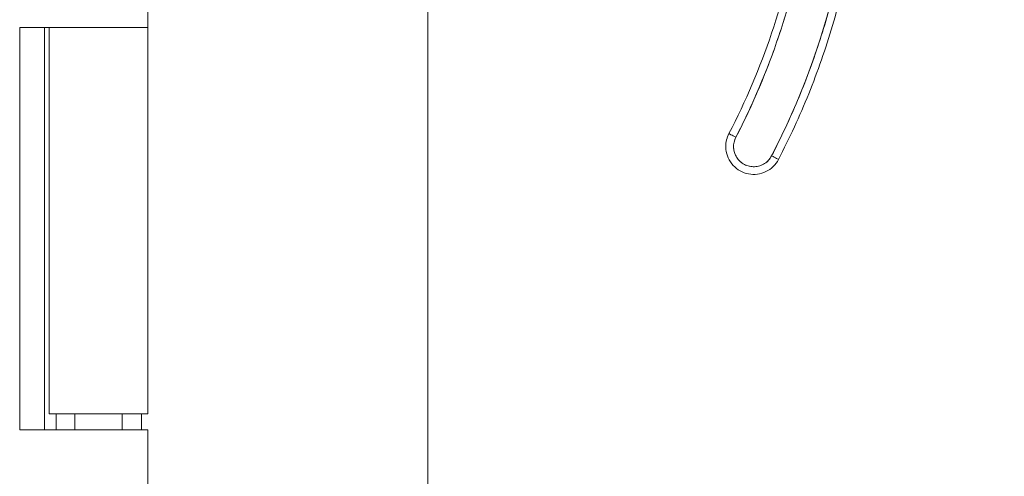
# Model space of a CAD drawing. Header units: inches. Extents: x 15 to 424, y 13 to 263.
# Tile 24 of 125: x 40.04 to 42.54, y 161.34 to 162.5. Entities that reach past the tile are written whole.
import ezdxf

# ---------------------------------------------------------------- set-up
doc = ezdxf.new("R2010")
doc.units = ezdxf.units.IN
doc.header["$LTSCALE"] = 26
doc.header["$MEASUREMENT"] = 0
doc.layers.add('Dimension (ANSI)', color=7, linetype='Continuous', lineweight=5)
doc.layers.add('Visible (ANSI)', color=7, linetype='Continuous', lineweight=5)
doc.styles.add('ROMANS', font='romans.shx')
doc.dimstyles.new('Default (ANSI)', dxfattribs={"dimscale": 26, "dimtxt": 0.08, "dimasz": 0.098425, "dimexe": 0.125, "dimexo": 0.0625, "dimgap": 0.031496, "dimtad": 0, "dimtih": 1, "dimtoh": 1, "dimrnd": 1e-08, "dimzin": 0, "dimdsep": 46, "dimtxsty": 'ROMANS', "dimcen": 0.09, "dimdle": 0.393701, "dimclrd": 256, "dimclre": 256, "dimclrt": 256, "dimadec": 0, "dimazin": 0, "dimtfac": 1.25, "dimtofl": 0, "dimtmove": 0, "dimatfit": 3, "dimfxl": 1, "dimtolj": 1, "dimtzin": 0, "dimlwd": -1, "dimlwe": -1, "dimarcsym": 0})

# ---------------------------------------------------------------- blocks, each defined once
blk = doc.blocks.new('*D14')
at = {"layer": 'Defpoints', "color": 0, "transparency": 16777216}
for p in [(40.3619, 192.4826), (40.3619, 136.4826), (54.1534, 136.4826)]:
    blk.add_point(p, dxfattribs=at)
at = {"layer": 'Dimension (ANSI)', "transparency": 16777216}
for p, q in [((41.9869, 192.4826), (57.4034, 192.4826)), ((54.1534, 189.9236), (54.1534, 169.1606)), ((54.1534, 139.0417), (54.1534, 158.5095)), ((41.9869, 136.4826), (57.4034, 136.4826))]:
    blk.add_line(p, q, dxfattribs=at)
for points in [[(53.7269, 189.9236), (54.5799, 189.9236), (54.1534, 192.4826)], [(53.7269, 139.0417), (54.5799, 139.0417), (54.1534, 136.4826)]]:
    blk.add_solid(points, dxfattribs=at)
at = {"layer": 'Dimension (ANSI)', "transparency": 16777216, "insert": (54.1534, 163.835), "char_height": 2.08, "attachment_point": 5, "style": 'ROMANS'}
blk.add_mtext('\\A1;56.00{\\PCONT.\\PHINGE}', dxfattribs=at)

msp = doc.modelspace()

# ---------------------------------------------------------------- linework, layer by layer
at = {"layer": 'Visible (ANSI)'}
for p, q in [((41.0723, 193.4514), (41.0723, 135.5138)), ((40.3619, 163.4626), (40.3619, 162.4826)), ((40.0371, 161.4626), (40.0371, 162.4826)), ((40.0373, 162.4826), (40.0371, 162.4826)), ((40.0373, 162.4826), (40.1153, 162.4826)), ((40.0998, 161.4626), (40.0998, 162.4826)), ((40.1119, 162.4826), (40.1119, 161.5026)), ((40.3619, 162.4826), (40.1153, 162.4826)), ((40.1153, 162.4826), (40.3619, 162.4826)), ((40.3619, 162.4826), (40.3619, 161.5026)), ((41.8366, 162.2137), (41.8366, 162.2134)), ((41.8286, 162.1807), (41.8286, 162.181)), ((40.3619, 161.5026), (40.1119, 161.5026)), ((40.1298, 161.5026), (40.1298, 161.4626)), ((40.1769, 161.4626), (40.1769, 161.5026)), ((40.2969, 161.4626), (40.2969, 161.5026)), ((40.3458, 161.5026), (40.3458, 161.4626)), ((40.0371, 161.4626), (40.0373, 161.4626)), ((40.1153, 161.4626), (40.0373, 161.4626)), ((40.1153, 161.4626), (40.3619, 161.4626)), ((40.3619, 161.4626), (40.3619, 160.4826))]:
    msp.add_line(p, q, dxfattribs=at)
for centre, radius, end in [((41.8994, 162.181), 0.0709, 180), ((41.8994, 162.1807), 0.0709, 180), ((41.8994, 162.1807), 0.0709, 180), ((41.8994, 162.1807), 0.0512, 332.5366)]:
    msp.add_arc(centre, radius, 152.5366, end, dxfattribs=at)
for centre, major_axis, ratio, start_param, end_param in [((40.2646, 163.0304), (1.8937, 0), 0.999999, 5.803859, 6.295998), ((40.2646, 163.0305), (1.7717, 0), 0.999999, 5.803859, 6.116264), ((40.2646, 163.0304), (1.7913, 0), 0.999999, 5.803859, 6.116264), ((41.854, 162.2043), (-0.0175, 0.0091), 0.00113, 0.000587, 1.571384), ((41.854, 162.2043), (-0.0175, 0.0091), 0.00113, 0.000587, 1.571389), ((41.9449, 162.1571), (0.0175, -0.0091), 0.00113, 4.712971, 6.283773), ((41.9449, 162.1571), (0.0175, -0.0091), 0.00113, 4.712976, 6.283773)]:
    msp.add_ellipse(centre, major_axis=major_axis, ratio=ratio, start_param=start_param, end_param=end_param, dxfattribs=at)
for points, knots in [([(41.9449, 162.1571), (41.9688, 162.2031), (41.9907, 162.2499), (42.0107, 162.2976), (42.0307, 162.3453), (42.0488, 162.3939), (42.0649, 162.4432), (42.081, 162.4924), (42.095, 162.5423), (42.107, 162.5927), (42.1189, 162.6431), (42.1289, 162.694), (42.1367, 162.7452), (42.1445, 162.7964), (42.1502, 162.848), (42.1537, 162.8996), (42.1573, 162.9512), (42.1588, 163.0029), (42.1581, 163.0547)], [0, 0, 0, 0, 0.166667, 0.166667, 0.166667, 0.333333, 0.333333, 0.333333, 0.5, 0.5, 0.5, 0.666667, 0.666667, 0.666667, 0.833333, 0.833333, 0.833333, 1, 1, 1, 1]), ([(42.1779, 163.0305), (42.1779, 162.9693), (42.175, 162.9082), (42.1633, 162.7865), (42.1545, 162.7259), (42.1312, 162.6058), (42.1167, 162.5464), (42.082, 162.4291), (42.0619, 162.3713), (42.0161, 162.2579), (41.9905, 162.2023), (41.9623, 162.1481)], [0.0000001, 0.0000001, 0.0000001, 0.0000001, 0.0958654, 0.0958654, 0.1917307, 0.1917307, 0.287596, 0.287596, 0.3834613, 0.3834613, 0.4793266, 0.4793266, 0.4793266, 0.4793266]), ([(42.031, 162.7328), (42.0232, 162.6868), (42.0137, 162.6412), (42.0024, 162.596), (41.9911, 162.5508), (41.978, 162.5059), (41.9632, 162.4617), (41.9484, 162.4174), (41.9318, 162.3737), (41.9136, 162.3308), (41.8954, 162.2879), (41.8756, 162.2457), (41.854, 162.2043)], [0, 0, 0, 0, 0.25, 0.25, 0.25, 0.5, 0.5, 0.5, 0.75, 0.75, 0.75, 1, 1, 1, 1]), ([(41.854, 162.2043), (41.8519, 162.2003), (41.8504, 162.1961), (41.8495, 162.1918), (41.8485, 162.1875), (41.8481, 162.183), (41.8483, 162.1785), (41.8485, 162.174), (41.8493, 162.1696), (41.8506, 162.1653), (41.852, 162.1611), (41.8539, 162.157), (41.8563, 162.1532), (41.8587, 162.1494), (41.8616, 162.146), (41.8649, 162.143), (41.8682, 162.1399), (41.8719, 162.1374), (41.8758, 162.1353), (41.8798, 162.1332), (41.884, 162.1317), (41.8884, 162.1307), (41.8928, 162.1298), (41.8973, 162.1294), (41.9017, 162.1296), (41.9062, 162.1298), (41.9106, 162.1306), (41.9149, 162.1319), (41.9191, 162.1333), (41.9232, 162.1352), (41.927, 162.1376), (41.9308, 162.14), (41.9342, 162.1429), (41.9372, 162.1462), (41.9402, 162.1495), (41.9427, 162.1531), (41.9449, 162.1571)], [0, 0, 0, 0, 0.083333, 0.083333, 0.083333, 0.166667, 0.166667, 0.166667, 0.25, 0.25, 0.25, 0.333333, 0.333333, 0.333333, 0.416667, 0.416667, 0.416667, 0.5, 0.5, 0.5, 0.583333, 0.583333, 0.583333, 0.666667, 0.666667, 0.666667, 0.75, 0.75, 0.75, 0.833333, 0.833333, 0.833333, 0.916667, 0.916667, 0.916667, 1, 1, 1, 1]), ([(41.9623, 162.1481), (41.9588, 162.1413), (41.9543, 162.1352), (41.9434, 162.1247), (41.9372, 162.1203), (41.9236, 162.1137), (41.9162, 162.1115), (41.9012, 162.1095), (41.8936, 162.1097), (41.8787, 162.1125), (41.8715, 162.1152), (41.8583, 162.1225), (41.8523, 162.1273), (41.8421, 162.1384), (41.8379, 162.1448), (41.8317, 162.1586), (41.8297, 162.166), (41.8287, 162.1759), (41.8286, 162.1783), (41.8286, 162.1807)], [0.479327, 0.479327, 0.479327, 0.479327, 0.799327, 0.799327, 1.119327, 1.119327, 1.439327, 1.439327, 1.759327, 1.759327, 2.079327, 2.079327, 2.399327, 2.399327, 2.719327, 2.719327, 3.039327, 3.039327, 3.141593, 3.141593, 3.141593, 3.141593])]:
    msp.add_open_spline(points, degree=3, knots=knots, dxfattribs=at)

# ---------------------------------------------------------------- dimensions: what is measured, and where the dimension line sits
at = {"layer": 'Dimension (ANSI)'}
dim = msp.add_linear_dim(base=(54.1534, 136.4826), p1=(40.3619, 192.4826), p2=(40.3619, 136.4826), angle=90, text='<>{\\PCONT.\\PHINGE}', dimstyle='Default (ANSI)', override={"dimdec": 2, "dimtp": 0, "dimtm": 0, "dimtdec": 2, "dimatfit": 1}, dxfattribs=at)
dim.commit()
dim.dimension.update_dxf_attribs({"geometry": '*D14', "text_midpoint": (54.1534, 163.835), "dimtype": 160})

doc.saveas('drawing.dxf')
